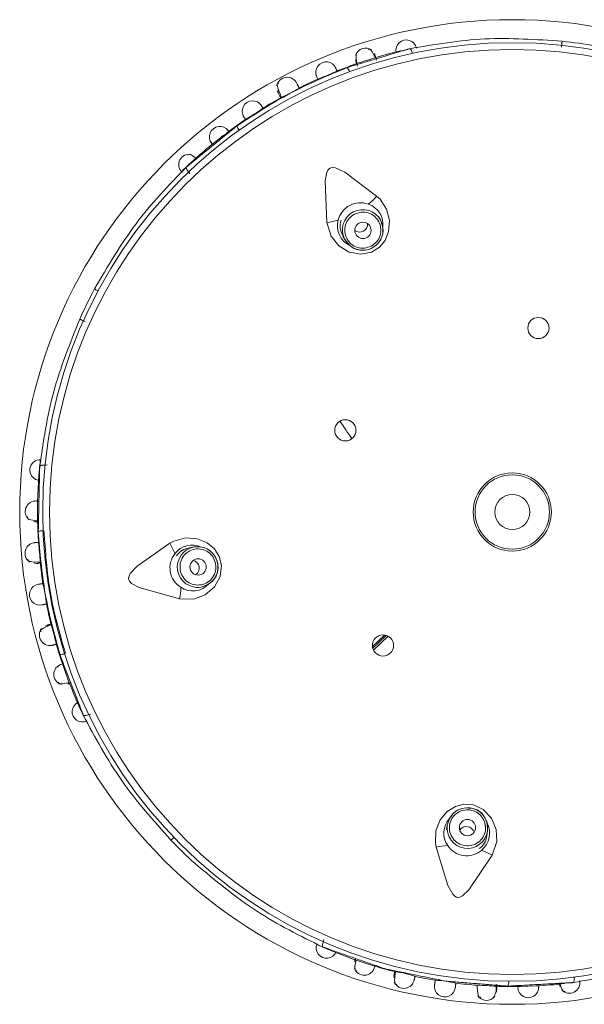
# Model space of a CAD drawing. Header units: millimetres. Extents: x 326.68 to 326.96, y 267.5 to 269.2.
# Tile 2 of 7: x 326.7857 to 326.8204, y 268.2296 to 268.29. Entities that reach past the tile are written whole.
import ezdxf

# ---------------------------------------------------------------- set-up
doc = ezdxf.new("R2010")
doc.units = ezdxf.units.MM
doc.layers.add('SANINDUSA', color=3, linetype='Continuous')

msp = doc.modelspace()

# ---------------------------------------------------------------- linework, layer by layer
at = {"layer": 'SANINDUSA', "linetype": 'Continuous', "lineweight": 15}
for p, q in [((326.801553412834, 268.2856310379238), (326.8016277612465, 268.2854975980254)), ((326.8017394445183, 268.2853689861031), (326.8018078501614, 268.2852266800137)), ((326.7961737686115, 268.2805365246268), (326.7961191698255, 268.2806395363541)), ((326.8078866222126, 268.2776745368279), (326.807755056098, 268.2779227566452)), ((326.8080239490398, 268.2772278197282), (326.8078866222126, 268.2776745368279)), ((326.805546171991, 268.2767519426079), (326.8056777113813, 268.2765037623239)), ((326.7873147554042, 268.262647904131), (326.7874295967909, 268.2626679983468)), ((326.7964454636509, 268.2576378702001), (326.796168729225, 268.257589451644)), ((326.7969127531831, 268.2576304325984), (326.7964454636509, 268.2576378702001)), ((326.7965996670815, 268.2551268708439), (326.7968763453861, 268.2551752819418)), ((326.7874232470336, 268.2528124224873), (326.7873151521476, 268.2527855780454)), ((326.808115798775, 268.2522320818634), (326.8073850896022, 268.2515283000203)), ((326.8082189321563, 268.2522039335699), (326.8074058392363, 268.2514208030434)), ((326.8083383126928, 268.2521548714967), (326.807452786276, 268.2513019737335)), ((326.7887492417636, 268.2494124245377), (326.7884262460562, 268.2503036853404)), ((326.7901040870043, 268.2473826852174), (326.789989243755, 268.2473625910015)), ((326.8121174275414, 268.2410071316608), (326.8119659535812, 268.2405650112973)), ((326.8119659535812, 268.2405650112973), (326.8119264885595, 268.240286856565)), ((326.8144017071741, 268.2399357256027), (326.81444116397, 268.2402138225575)), ((326.8043795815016, 268.2334293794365), (326.804395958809, 268.2335448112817)), ((326.8063364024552, 268.2323163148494), (326.8063305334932, 268.2323380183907)), ((326.8087144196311, 268.2313181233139), (326.8086873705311, 268.2312100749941)), ((326.817410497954, 268.230703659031), (326.8164605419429, 268.2306718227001)), ((326.8188615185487, 268.2308045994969), (326.8188751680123, 268.2306761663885))]:
    msp.add_line(p, q, dxfattribs=at)
at = {"layer": 'SANINDUSA', "linetype": 'Continuous', "lineweight": 15, "flags": 128}
for points in [[(326.8075494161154, 268.2876553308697), (326.8075237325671, 268.2877217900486), (326.8073702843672, 268.2880272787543), (326.8072337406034, 268.2881843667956), (326.8071221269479, 268.2881662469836)], [(326.8076235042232, 268.2875078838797), (326.8075642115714, 268.2877034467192), (326.8075024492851, 268.287905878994)], [(326.8098267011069, 268.287919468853), (326.8098124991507, 268.2879707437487), (326.8097924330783, 268.2880309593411), (326.8097704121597, 268.2880850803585), (326.8097472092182, 268.2881311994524), (326.8097236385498, 268.2881676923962), (326.8097005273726, 268.2881932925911), (326.8096786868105, 268.2882071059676), (326.8096588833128, 268.288208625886)], [(326.8063363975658, 268.2875220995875), (326.8064057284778, 268.2873221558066), (326.8064725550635, 268.2871294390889)], [(326.8016277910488, 268.2860913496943), (326.8015347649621, 268.2860328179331), (326.8015740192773, 268.2857889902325), (326.8017307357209, 268.2853871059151), (326.8017394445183, 268.2853689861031)], [(326.8015839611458, 268.2855233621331), (326.8015591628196, 268.2856207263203), (326.8016004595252, 268.2856175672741)], [(326.7965736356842, 268.2814701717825), (326.7965517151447, 268.2814906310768), (326.7963189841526, 268.2816651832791), (326.7961422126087, 268.2817384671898), (326.7960394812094, 268.2816896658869)], [(326.8076364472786, 268.279169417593), (326.8056785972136, 268.2806351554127), (326.8051210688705, 268.2808955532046), (326.8049564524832, 268.2809207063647), (326.8048323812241, 268.280905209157), (326.8047369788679, 268.280858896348), (326.8046610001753, 268.2807856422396), (326.8045748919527, 268.2806284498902), (326.8044744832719, 268.2801023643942), (326.8045810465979, 268.2775499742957)], [(326.8045810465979, 268.2775499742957), (326.8048400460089, 268.2767024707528), (326.805308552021, 268.2761167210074), (326.8059481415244, 268.2757281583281), (326.806664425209, 268.2755927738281), (326.8073246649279, 268.2757199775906), (326.8078128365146, 268.2760295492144), (326.8081523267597, 268.2764503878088), (326.8083733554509, 268.2770012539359), (326.8084243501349, 268.2776640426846), (326.8082506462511, 268.2783564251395), (326.8078439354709, 268.2789747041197), (326.8076364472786, 268.279169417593)], [(326.808013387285, 268.2772266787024), (326.8080016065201, 268.2773595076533), (326.8078868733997, 268.2776740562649)], [(326.8056774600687, 268.2765042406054), (326.8058953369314, 268.276210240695), (326.8061024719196, 268.2760527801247)], [(326.8056777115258, 268.2765037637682), (326.805985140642, 268.2761269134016), (326.8060965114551, 268.2760450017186)], [(326.7903363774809, 268.2734671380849), (326.7903366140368, 268.2734670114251), (326.7903505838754, 268.2734595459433), (326.790377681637, 268.2734450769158), (326.7904167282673, 268.2734242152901), (326.7904660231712, 268.2733978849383), (326.7905234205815, 268.2733672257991), (326.790555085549, 268.2733503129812)], [(326.7862258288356, 268.2594984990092), (326.786241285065, 268.2593846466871), (326.7864337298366, 268.2593008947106), (326.7867755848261, 268.2592469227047), (326.7868496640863, 268.2592425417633)], [(326.7866019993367, 268.2592062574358), (326.7868134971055, 268.2592104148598), (326.786822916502, 268.2592106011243)], [(326.7955424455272, 268.2544555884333), (326.7964285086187, 268.2544400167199), (326.7971303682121, 268.2547045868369), (326.7976975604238, 268.2551928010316), (326.7980476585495, 268.2558321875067), (326.7981307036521, 268.2564994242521), (326.7979871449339, 268.2570593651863), (326.7976917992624, 268.2575122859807), (326.7972362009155, 268.2578927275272), (326.7966216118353, 268.2581460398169), (326.795909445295, 268.2581947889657), (326.7951957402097, 268.2579990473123), (326.7949464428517, 268.2578618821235)], [(326.7949464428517, 268.2578618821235), (326.7929474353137, 268.2564527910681), (326.792527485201, 268.2560030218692), (326.7924526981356, 268.2558542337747), (326.7924291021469, 268.2557314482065), (326.792443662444, 268.2556264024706), (326.792489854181, 268.2555315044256), (326.7926127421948, 268.2554010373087), (326.7930820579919, 268.2551429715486), (326.7955424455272, 268.2544555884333)], [(326.7969105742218, 268.2576200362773), (326.7967806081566, 268.2576498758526), (326.7964459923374, 268.2576379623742)], [(326.7862503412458, 268.2568929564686), (326.7862682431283, 268.2567815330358), (326.7864875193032, 268.2567180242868), (326.7868793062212, 268.2566996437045), (326.7870039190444, 268.2567045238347)], [(326.7867608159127, 268.2566240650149), (326.7866569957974, 268.2566386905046), (326.7866763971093, 268.2566918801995)], [(326.7968758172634, 268.2551751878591), (326.7972227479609, 268.2552915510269), (326.7974365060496, 268.2554398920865)], [(326.7968763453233, 268.2551752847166), (326.7973297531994, 268.2553512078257), (326.7974420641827, 268.2554318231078)], [(326.7876763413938, 268.2528491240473), (326.7875596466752, 268.252812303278), (326.7872011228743, 268.2526645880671), (326.7870171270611, 268.2525325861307), (326.787036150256, 268.2524233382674)], [(326.7881158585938, 268.2493476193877), (326.7881693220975, 268.2492459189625), (326.7883788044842, 268.2492330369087), (326.7887185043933, 268.2492992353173), (326.7887896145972, 268.2493204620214)], [(326.7899770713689, 268.2473571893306), (326.789927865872, 268.2473369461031), (326.7898680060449, 268.2473158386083), (326.7898117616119, 268.2473000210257), (326.7897611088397, 268.2472900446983), (326.7897178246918, 268.2472862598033), (326.7896834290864, 268.2472888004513), (326.7896591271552, 268.2472975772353), (326.7896457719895, 268.2473122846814)], [(326.8147134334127, 268.2387228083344), (326.8150020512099, 268.2395606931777), (326.8149673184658, 268.2403099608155), (326.8146782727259, 268.2410002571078), (326.8141783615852, 268.2415308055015), (326.8135694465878, 268.2418159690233), (326.8129925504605, 268.2418524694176), (326.8124705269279, 268.2417115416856), (326.8119679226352, 268.2413958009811), (326.8115370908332, 268.2408895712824), (326.8112706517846, 268.2402273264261), (326.8112362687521, 268.2394880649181), (326.8112896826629, 268.2392085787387)], [(326.8121266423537, 268.2410018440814), (326.8120580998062, 268.2408874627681), (326.8119660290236, 268.2405655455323)], [(326.8144410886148, 268.2402132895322), (326.8144376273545, 268.2405792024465), (326.8143626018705, 268.2408283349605)], [(326.814441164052, 268.240213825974), (326.8144139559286, 268.2406994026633), (326.8143719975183, 268.2408311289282)], [(326.7950236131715, 268.2396464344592), (326.7950238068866, 268.2396466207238), (326.7950352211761, 268.2396576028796), (326.7950573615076, 268.2396789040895), (326.7950892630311, 268.239709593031), (326.7951295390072, 268.2397483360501), (326.7951764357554, 268.2397934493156), (326.7952023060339, 268.2398183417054)], [(326.8112896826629, 268.2392085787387), (326.812012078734, 268.236871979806), (326.8123100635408, 268.236333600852), (326.8124284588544, 268.2362164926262), (326.8125379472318, 268.2361561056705), (326.8126423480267, 268.2361374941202), (326.8127468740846, 268.2361520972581), (326.8129089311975, 268.2362286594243), (326.8132993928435, 268.236595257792), (326.8147134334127, 268.2387228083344)], [(326.804374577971, 268.2334170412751), (326.8043559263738, 268.2333672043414), (326.8043367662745, 268.2333066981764), (326.8043227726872, 268.2332499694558), (326.8043144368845, 268.2331990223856), (326.8043120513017, 268.2331556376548), (326.8043157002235, 268.2331213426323), (326.8043252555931, 268.2330973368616), (326.8043403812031, 268.2330844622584)], [(326.8063721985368, 268.2322921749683), (326.8063539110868, 268.2322233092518), (326.8062984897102, 268.2318859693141), (326.8063166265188, 268.2316786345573), (326.8064175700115, 268.2316276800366)], [(326.8088008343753, 268.2315588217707), (326.8087785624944, 268.2314384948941), (326.8087406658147, 268.231052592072), (326.8087708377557, 268.2308281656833), (326.8088762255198, 268.2307936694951)], [(326.8138105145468, 268.2307452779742), (326.8138094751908, 268.2306229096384), (326.8138391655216, 268.2302362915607), (326.8139078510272, 268.2300205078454), (326.8140176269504, 268.230004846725)], [(326.8149901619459, 268.2303229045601), (326.81499823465, 268.2305694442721), (326.8150059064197, 268.2308037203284)], [(326.8188873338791, 268.2308446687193), (326.8188930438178, 268.230815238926), (326.8189787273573, 268.2305372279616), (326.8190786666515, 268.2303740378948), (326.819190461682, 268.2303531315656)]]:
    msp.add_lwpolyline(points, dxfattribs=at)
at = {"layer": 'SANINDUSA', "linetype": 'Continuous', "lineweight": 15}
for centre, radius in [((326.8159550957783, 268.2597825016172), 0.03020728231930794), ((326.8159550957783, 268.2597825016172), 0.0287966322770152), ((326.8159550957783, 268.2597825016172), 0.02837947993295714), ((326.806796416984, 268.2770631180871), 0.0004994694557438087), ((326.817556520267, 268.2710694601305), 0.0006500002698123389), ((326.8057154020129, 268.2647934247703), 0.0006499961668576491), ((326.8159550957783, 268.2597825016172), 0.002400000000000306), ((326.8159550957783, 268.2597825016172), 0.002280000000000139), ((326.8159550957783, 268.2597825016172), 0.001080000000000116), ((326.7966900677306, 268.2564120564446), 0.0004994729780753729), ((326.8080251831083, 268.2515924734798), 0.000650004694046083), ((326.8132073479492, 268.2404188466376), 0.0004994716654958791)]:
    msp.add_circle(centre, radius, dxfattribs=at)
for centre, radius, start, end in [((326.8094536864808, 268.2881131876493), 0.0006341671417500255, 12.57511475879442, 193.3605134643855), ((326.8159550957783, 268.2597825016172), 0.02904641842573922, 79.89040341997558, 83.96111201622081), ((326.806953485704, 268.2876109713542), 0.0006380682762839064, 52.95181181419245, 161.7736249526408), ((326.8073394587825, 268.2876824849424), 0.0009711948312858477, 165.6198184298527, 203.3969872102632), ((326.8159550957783, 268.2597825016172), 0.02911556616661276, 103.4884769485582, 106.9913611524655), ((326.8045438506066, 268.2867643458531), 0.0006391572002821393, 22.5860662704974, 203.3506653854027), ((326.8159550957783, 268.2597825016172), 0.02911556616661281, 108.8662216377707, 111.7882568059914), ((326.5462367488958, 269.093900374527), 0.8475305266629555, 287.8865144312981, 287.9507938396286), ((326.7951865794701, 268.3088527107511), 0.02418459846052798, 291.5926162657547, 294.4248852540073), ((326.8053378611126, 268.2866013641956), 0.0006629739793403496, 16.84314310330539, 43.1329523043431), ((326.8021518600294, 268.2858027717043), 0.0006539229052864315, 23.71291259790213, 169.2875855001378), ((326.8159550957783, 268.2597825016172), 0.02911556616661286, 114.0602297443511, 116.6971710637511), ((326.7978693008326, 268.2939050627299), 0.009533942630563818, 294.1052430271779, 301.7444181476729), ((326.8000318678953, 268.2843728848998), 0.0006391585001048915, 32.58670855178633, 213.3502516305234), ((326.8159550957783, 268.2597825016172), 0.02911556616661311, 119.1082127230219, 121.7853190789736), ((326.7869430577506, 268.3045585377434), 0.0242537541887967, 301.5973413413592, 304.4220060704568), ((326.8159550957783, 268.2597825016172), 0.02911556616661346, 124.0641986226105, 126.9374667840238), ((326.7980197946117, 268.2828009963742), 0.0006366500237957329, 37.58224125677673, 218.3532565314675), ((326.8063125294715, 268.2718285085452), 0.01368543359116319, 124.4535894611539, 129.0718730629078), ((326.7997212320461, 268.2836244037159), 0.0006632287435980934, 192.7211498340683, 219.0015469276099), ((326.8159550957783, 268.2597825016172), 0.0291155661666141, 128.8579676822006, 131.9636615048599), ((326.7961438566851, 268.2810932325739), 0.0006416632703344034, 79.76419553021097, 226.0217172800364), ((326.8159550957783, 268.2597825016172), 0.02911556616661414, 131.9636615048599, 132.8271736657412), ((326.8159550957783, 268.2597825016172), 0.02911556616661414, 132.8271736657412, 134.0737989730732), ((326.8066399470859, 268.2773574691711), 0.001400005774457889, 69.75546267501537, 166.0932754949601), ((326.8054565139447, 268.2808967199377), 0.002781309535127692, 306.8464186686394, 321.6079353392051), ((326.8067835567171, 268.2770865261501), 0.001250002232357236, 28.06057108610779, 207.7884992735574), ((326.8067143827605, 268.2774259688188), 0.001310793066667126, 352.8183224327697, 71.77245796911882), ((326.8043751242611, 268.2803243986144), 0.00278205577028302, 274.2448037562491, 289.0022841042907), ((326.8065723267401, 268.2773424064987), 0.001338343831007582, 164.7714484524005, 244.3594470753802), ((326.8064521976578, 268.277326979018), 0.001060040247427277, 160.2686478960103, 212.523465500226), ((326.8065930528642, 268.2774419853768), 0.0004859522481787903, 233.4051305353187, 298.1435114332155), ((326.8066171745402, 268.2774290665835), 0.0004634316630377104, 296.2668875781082, 5.552085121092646), ((326.8067818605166, 268.2770925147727), 0.001249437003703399, 297.8646876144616, 6.217202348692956), ((326.8068648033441, 268.2770587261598), 0.001160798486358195, 300.6934914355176, 8.3191590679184), ((326.8067795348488, 268.277092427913), 0.001250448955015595, 236.8917531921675, 297.9607547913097), ((326.8067748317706, 268.2769410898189), 0.001114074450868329, 232.8779930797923, 307.778624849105), ((326.8159550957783, 268.2597825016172), 0.02904641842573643, 151.8904034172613, 155.9552051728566), ((326.8175674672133, 268.2726821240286), 0.01419999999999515, 211.1097192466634, 216.1783898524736), ((326.7869985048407, 268.2623572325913), 0.0006312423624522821, 84.2341242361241, 257.7177881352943), ((326.8159550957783, 268.2597825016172), 0.02911556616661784, 173.7745550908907, 174.9212492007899), ((326.8159550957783, 268.2597825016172), 0.02911556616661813, 175.7267770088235, 178.987150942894), ((326.8159550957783, 268.2597825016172), 0.02911556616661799, 174.9212492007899, 175.7267770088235), ((326.7867333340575, 268.2598121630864), 0.0006469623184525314, 85.96637706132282, 231.708683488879), ((326.3651841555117, 268.2604390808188), 0.4216603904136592, 359.8512205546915, 359.9804276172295), ((326.8159550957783, 268.2597825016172), 0.02911556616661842, 180.8582017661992, 183.7834850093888), ((326.787167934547, 268.2579723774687), 0.0006629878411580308, 88.84256552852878, 115.1321927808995), ((326.7867239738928, 268.2572537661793), 0.0006510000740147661, 90.66076966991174, 236.3857131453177), ((326.7627572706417, 268.2551837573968), 0.02429650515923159, 3.599728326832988, 6.419469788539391), ((326.7926296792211, 268.2563222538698), 0.002781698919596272, 18.84709063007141, 33.60641939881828), ((326.7963278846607, 268.2564199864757), 0.00133304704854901, 65.4406145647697, 143.0737082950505), ((326.7966638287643, 268.2564070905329), 0.001250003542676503, 100.0607255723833, 279.7885612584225), ((326.7967153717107, 268.2564757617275), 0.001160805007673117, 12.69350007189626, 80.31906806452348), ((326.7966577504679, 268.2564074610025), 0.001249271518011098, 9.859762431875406, 78.22192863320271), ((326.7963617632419, 268.2563542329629), 0.001400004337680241, 141.7553782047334, 238.0938779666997), ((326.796257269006, 268.2565218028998), 0.001058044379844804, 94.74120629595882, 146.9470083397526), ((326.8159550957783, 268.2597825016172), 0.02911556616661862, 186.0637014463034, 188.7059260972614), ((326.7962866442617, 268.2563547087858), 0.000463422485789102, 8.266019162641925, 77.55222075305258), ((326.7962668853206, 268.2563357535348), 0.0004859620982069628, 305.4060670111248, 10.14306771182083), ((326.7967994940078, 268.2563538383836), 0.001114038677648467, 304.8761371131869, 19.77957436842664), ((326.7966570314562, 268.2564050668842), 0.001250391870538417, 308.8901575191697, 9.962204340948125), ((326.786984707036, 268.2547135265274), 0.0006416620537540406, 99.5889543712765, 280.3471414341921), ((326.7779190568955, 268.2531272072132), 0.009528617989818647, 6.103432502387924, 13.74689016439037), ((326.7963636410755, 268.2562569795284), 0.001319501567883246, 235.7920778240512, 318.27660170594), ((326.7928404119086, 268.2551171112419), 0.002781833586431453, 346.2432101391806, 1.001793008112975), ((326.8159550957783, 268.2597825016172), 0.02911556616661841, 191.10840554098, 193.7784506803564), ((326.7672240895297, 268.246779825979), 0.02133712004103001, 13.41195300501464, 16.59577042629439), ((326.7876025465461, 268.2522356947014), 0.0006508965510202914, 142.6663362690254, 289.2270353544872), ((326.8159550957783, 268.2597825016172), 0.0291155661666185, 196.0595013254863, 199.0042192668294), ((326.7882635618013, 268.2517106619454), 0.000663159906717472, 264.7204060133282, 291.0031459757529), ((326.788485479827, 268.2498159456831), 0.0006469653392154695, 105.9666893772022, 251.7085599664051), ((326.8159550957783, 268.2597825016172), 0.02911556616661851, 200.8695339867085, 204.1175579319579), ((326.7895952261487, 268.2475328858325), 0.0006341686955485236, 114.5753213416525, 295.3596649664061), ((326.8159550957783, 268.2597825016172), 0.0291155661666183, 204.1175579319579, 204.9195657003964), ((326.8159550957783, 268.2597825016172), 0.02911556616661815, 204.9195657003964, 206.0739634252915), ((326.813201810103, 268.2403865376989), 0.001249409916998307, 81.86377169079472, 150.2173268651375), ((326.8131545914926, 268.2404626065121), 0.001160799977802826, 84.69362374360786, 152.3195695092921), ((326.8132965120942, 268.2405048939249), 0.001114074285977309, 16.87727555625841, 91.77809485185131), ((326.813203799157, 268.2403852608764), 0.001250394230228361, 20.89043154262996, 81.96227740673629), ((326.813087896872, 268.2400768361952), 0.001333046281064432, 137.4405058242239, 215.0735833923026), ((326.8131609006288, 268.2400887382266), 0.001399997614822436, 310.0939241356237, 26.68325363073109), ((326.8132039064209, 268.2403918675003), 0.001250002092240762, 172.0381885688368, 351.8113429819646), ((326.8131372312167, 268.2400174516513), 0.0004634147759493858, 80.26539618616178, 149.5525843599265), ((326.8131491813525, 268.2399928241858), 0.0004859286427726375, 17.40354088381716, 82.1454760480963), ((326.8159550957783, 268.2597825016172), 0.02904641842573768, 223.8904034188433, 227.9596137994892), ((326.8133307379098, 268.2400030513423), 0.001060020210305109, 304.2682511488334, 356.5239180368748), ((326.8120379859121, 268.2365298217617), 0.002781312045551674, 90.84616143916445, 105.6075568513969), ((326.8131608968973, 268.2400887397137), 0.001400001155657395, 213.7554261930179, 310.0940017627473), ((326.8132493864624, 268.2363576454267), 0.002781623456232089, 58.24229784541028, 73.00206443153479), ((326.8045624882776, 268.2330410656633), 0.0006341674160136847, 156.5752430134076, 337.3595043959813), ((326.8159550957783, 268.2597825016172), 0.02911556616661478, 245.7761972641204, 246.826372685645), ((326.8159550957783, 268.2597825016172), 0.02911556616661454, 246.826372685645, 247.8871055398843), ((326.8159550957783, 268.2597825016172), 0.02911556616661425, 247.8871055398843, 250.7592450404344), ((326.8180465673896, 268.2653842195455), 0.03508627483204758, 250.5898859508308, 252.2949385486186), ((326.8068804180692, 268.2320060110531), 0.0006468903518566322, 199.3434241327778, 345.9244508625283), ((326.8159550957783, 268.2597825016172), 0.0291155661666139, 252.8629855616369, 255.7776854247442), ((326.8093078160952, 268.2312056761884), 0.0006508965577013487, 204.666767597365, 351.2268933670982), ((326.8082708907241, 268.2264802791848), 0.005111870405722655, 70.34342054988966, 84.31870255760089), ((326.8159550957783, 268.2597825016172), 0.02911556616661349, 258.0578734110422, 260.7348623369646), ((326.8107185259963, 268.2228743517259), 0.00819595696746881, 77.48064770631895, 86.36927202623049), ((326.8194565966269, 268.2308970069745), 0.0006416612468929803, 223.7638316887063, 10.02181771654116), ((326.8118236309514, 268.2306636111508), 0.0006416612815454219, 171.5891549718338, 352.3472169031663), ((326.8159550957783, 268.2597825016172), 0.0291155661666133, 263.1157865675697, 265.7812005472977), ((326.8133133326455, 268.2102343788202), 0.0205197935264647, 85.3711858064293, 88.6020028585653), ((326.8137448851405, 268.230613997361), 0.001230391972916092, 328.1194963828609, 3.296885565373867), ((326.8159550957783, 268.2597825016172), 0.02911556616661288, 268.055022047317, 270.9935018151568), ((326.8150748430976, 268.2309519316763), 0.0006630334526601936, 336.7177606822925, 3.005795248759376), ((326.8169351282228, 268.2306180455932), 0.0006366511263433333, 181.582733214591, 2.353407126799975), ((326.8159550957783, 268.2597825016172), 0.02911556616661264, 272.8676753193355, 276.3602427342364), ((326.8143794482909, 268.2304544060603), 0.0006407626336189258, 211.9527766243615, 320.7679818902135)]:
    msp.add_arc(centre, radius, start, end, dxfattribs=at)
for points, knots in [([(326.8190118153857, 268.2886657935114), (326.8174199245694, 268.2887736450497), (326.8142369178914, 268.2889892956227), (326.8111846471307, 268.2884688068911), (326.8096588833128, 268.288208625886)], [0, 0, 0, 0, 0.5001217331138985, 1, 1, 1, 1]), ([(326.8189741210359, 268.2883096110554), (326.8189765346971, 268.2883345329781), (326.8189813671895, 268.2883844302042), (326.8189884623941, 268.2884560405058), (326.8189950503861, 268.2885213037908), (326.8190008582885, 268.288577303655), (326.8190056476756, 268.2886217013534), (326.8190091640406, 268.2886522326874), (326.8190113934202, 268.2886689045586), (326.8190116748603, 268.2886668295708), (326.8190118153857, 268.2886657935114)], [0, 0, 0, 0, 0.1248143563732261, 0.2498960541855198, 0.3750009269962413, 0.5000142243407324, 0.6250053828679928, 0.7501197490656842, 0.875232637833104, 1, 1, 1, 1]), ([(326.8058216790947, 268.2870546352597), (326.8046425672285, 268.2865615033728), (326.8022843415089, 268.2855752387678), (326.8001443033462, 268.2841773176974), (326.7990742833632, 268.2834783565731)], [0, 0, 0, 0, 0.4999995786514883, 1, 1, 1, 1]), ([(326.8039584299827, 268.2865079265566), (326.8039335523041, 268.2865633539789), (326.8039044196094, 268.2866282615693), (326.8039769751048, 268.2864666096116), (326.804009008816, 268.2863952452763), (326.8040356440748, 268.2863359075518)], [0, 0, 0, 0, 0.496299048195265, 0.5811848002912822, 1, 1, 1, 1]), ([(326.8051301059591, 268.2870195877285), (326.8051246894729, 268.287033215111), (326.805087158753, 268.2871276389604), (326.80511319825, 268.2870621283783), (326.8051354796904, 268.2870060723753)], [0, 0, 0, 0, 0.1443214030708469, 1, 1, 1, 1]), ([(326.8016125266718, 268.2854722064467), (326.8015990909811, 268.2854962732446), (326.8015660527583, 268.2855554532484), (326.8016897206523, 268.2853339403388), (326.8017630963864, 268.2852025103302)], [0, 0, 0, 0, 0.4066711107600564, 1, 1, 1, 1]), ([(326.8005648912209, 268.2847260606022), (326.8005571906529, 268.2847385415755), (326.8005038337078, 268.2848250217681), (326.8005408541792, 268.2847650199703), (326.8005725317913, 268.2847136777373)], [0, 0, 0, 0, 0.1443217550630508, 1, 1, 1, 1]), ([(326.7994998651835, 268.2840187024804), (326.799465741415, 268.2840689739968), (326.799425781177, 268.2841278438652), (326.7995253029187, 268.2839812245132), (326.799569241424, 268.2839165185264), (326.7996057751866, 268.283862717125)], [0, 0, 0, 0, 0.4962995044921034, 0.581185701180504, 1, 1, 1, 1]), ([(326.7985845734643, 268.283108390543), (326.7985434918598, 268.2831635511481), (326.7984621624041, 268.283272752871), (326.7985051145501, 268.2832150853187), (326.79852637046, 268.2831865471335)], [0, 0, 0, 0, 0.5051257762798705, 1, 1, 1, 1]), ([(326.7975222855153, 268.282403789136), (326.7974975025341, 268.2824342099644), (326.7974558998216, 268.2824852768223), (326.7975239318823, 268.2824017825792), (326.7975514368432, 268.2823680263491)], [0, 0, 0, 0, 0.5957058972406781, 1, 1, 1, 1]), ([(326.7959651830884, 268.2809506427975), (326.7948933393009, 268.2798340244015), (326.7927491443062, 268.277600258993), (326.791140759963, 268.2748450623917), (326.7903363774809, 268.2734671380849)], [0, 0, 0, 0, 0.4998816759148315, 1, 1, 1, 1]), ([(326.7956998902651, 268.2806298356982), (326.7956829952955, 268.2806472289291), (326.7956490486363, 268.2806821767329), (326.7956991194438, 268.2806306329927), (326.7957242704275, 268.2806047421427)], [0, 0, 0, 0, 0.4976916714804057, 1, 1, 1, 1]), ([(326.7961191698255, 268.2806395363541), (326.7960941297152, 268.2806687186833), (326.7960530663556, 268.2807165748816), (326.7960075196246, 268.2807822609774), (326.7959771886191, 268.2808350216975), (326.7959586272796, 268.2808806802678), (326.79594921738, 268.2809238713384), (326.7959591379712, 268.2809405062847), (326.7959651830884, 268.2809506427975)], [0, 0, 0, 0, 0.2149928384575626, 0.3525674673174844, 0.5003391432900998, 0.6481971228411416, 0.785628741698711, 1, 1, 1, 1]), ([(326.8073065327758, 268.2760998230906), (326.8074267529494, 268.2761822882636), (326.8076672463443, 268.2763472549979), (326.8078736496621, 268.2767452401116), (326.8079208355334, 268.2771832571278), (326.8077942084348, 268.2776079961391), (326.8075141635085, 268.2779518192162), (326.8071249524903, 268.2781593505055), (326.8066792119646, 268.2782122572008), (326.8064074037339, 268.2781057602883), (326.8062715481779, 268.2780525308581)], [0, 0, 0, 0, 0.1248194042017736, 0.2496938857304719, 0.3746583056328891, 0.4997332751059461, 0.6249176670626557, 0.7500609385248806, 0.8750751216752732, 0.9999999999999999, 0.9999999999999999, 0.9999999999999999, 0.9999999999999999]), ([(326.8062715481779, 268.2780525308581), (326.8061511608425, 268.2779699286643), (326.8059103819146, 268.2778047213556), (326.8057041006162, 268.2774061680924), (326.8056573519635, 268.276967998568), (326.8057843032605, 268.276543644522), (326.8060642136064, 268.2762003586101), (326.8064530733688, 268.2759930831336), (326.8068987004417, 268.2759400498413), (326.8071705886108, 268.2760465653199), (326.8073065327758, 268.2760998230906)], [0, 0, 0, 0, 0.1249977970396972, 0.2500000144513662, 0.3749985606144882, 0.5000001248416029, 0.6250003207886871, 0.7499993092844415, 0.8749995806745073, 1, 1, 1, 1]), ([(326.789430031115, 268.2716150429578), (326.7888355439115, 268.2701344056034), (326.7876468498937, 268.2671738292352), (326.7871986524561, 268.2641101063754), (326.7869746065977, 268.2625786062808)], [0, 0, 0, 0, 0.5001179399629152, 1, 1, 1, 1]), ([(326.7897571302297, 268.2714691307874), (326.7897341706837, 268.2714791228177), (326.789688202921, 268.2714991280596), (326.7896222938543, 268.2715280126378), (326.7895622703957, 268.2715544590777), (326.7895108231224, 268.2715773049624), (326.7894700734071, 268.2715955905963), (326.7894421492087, 268.2716084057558), (326.7894269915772, 268.2716157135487), (326.7894290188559, 268.2716152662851), (326.789430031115, 268.2716150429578)], [0, 0, 0, 0, 0.1248210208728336, 0.2499066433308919, 0.3750044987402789, 0.5000077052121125, 0.6249966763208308, 0.7501067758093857, 0.875223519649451, 1, 1, 1, 1]), ([(326.7873147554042, 268.262647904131), (326.7872750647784, 268.2626497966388), (326.7872112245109, 268.2626528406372), (326.7871318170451, 268.2626482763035), (326.7870734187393, 268.2626400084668), (326.7870270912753, 268.2626271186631), (326.7869864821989, 268.2626081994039), (326.7869791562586, 268.2625899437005), (326.7869746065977, 268.2625786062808)], [0, 0, 0, 0, 0.2221442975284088, 0.3573073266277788, 0.5003391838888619, 0.6433945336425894, 0.7785357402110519, 1, 1, 1, 1]), ([(326.7868796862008, 268.2604551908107), (326.7868110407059, 268.2604567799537), (326.7866742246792, 268.2604599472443), (326.786746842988, 268.2604582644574), (326.7867830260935, 268.2604574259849)], [0, 0, 0, 0, 0.5017357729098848, 1, 1, 1, 1]), ([(326.7868863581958, 268.2585726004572), (326.786990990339, 268.257298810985), (326.7872002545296, 268.2547512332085), (326.7878684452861, 268.2522839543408), (326.7882025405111, 268.2510503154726)], [0, 0, 0, 0, 0.5000002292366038, 1, 1, 1, 1]), ([(326.7885536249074, 268.2511092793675), (326.7882003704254, 268.252340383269), (326.7874938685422, 268.254802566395), (326.7873223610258, 268.2573583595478), (326.787236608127, 268.2586362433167)], [0, 0, 0, 0, 0.5000050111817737, 1, 1, 1, 1]), ([(326.7869089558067, 268.2579170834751), (326.7868437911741, 268.2579128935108), (326.7867656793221, 268.2579078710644), (326.7865884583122, 268.2578965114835), (326.7866599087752, 268.2579010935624), (326.7867211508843, 268.2579050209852)], [0, 0, 0, 0, 0.4182984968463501, 0.5014080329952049, 1, 1, 1, 1]), ([(326.7977638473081, 268.2565995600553), (326.7977225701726, 268.2567393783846), (326.7976399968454, 268.2570190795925), (326.7973252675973, 268.2573383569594), (326.7969232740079, 268.2575186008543), (326.7964801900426, 268.2575294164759), (326.7960666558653, 268.2573693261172), (326.795749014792, 268.257063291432), (326.7955609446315, 268.2566557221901), (326.795578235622, 268.2563643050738), (326.795586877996, 268.2562186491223)], [0, 0, 0, 0, 0.1248177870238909, 0.2496931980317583, 0.3746567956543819, 0.4997332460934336, 0.6249182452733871, 0.7500592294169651, 0.8750747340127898, 1, 1, 1, 1]), ([(326.795586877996, 268.2562186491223), (326.7956282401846, 268.2560786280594), (326.7957109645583, 268.2557985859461), (326.79602625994, 268.2554792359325), (326.796428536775, 268.2552993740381), (326.7968713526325, 268.2552889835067), (326.7972843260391, 268.2554491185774), (326.7976016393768, 268.2557548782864), (326.7977897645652, 268.2561623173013), (326.7977724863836, 268.2564538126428), (326.7977638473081, 268.2565995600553)], [0, 0, 0, 0, 0.1249996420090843, 0.2499992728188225, 0.3749995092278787, 0.4999996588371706, 0.6249997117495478, 0.7499986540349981, 0.8749995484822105, 1, 1, 1, 1]), ([(326.78782065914, 268.2516221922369), (326.7877619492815, 268.2516051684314), (326.7876932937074, 268.2515852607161), (326.787792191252, 268.2516139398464), (326.787806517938, 268.2516180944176)], [0, 0, 0, 0, 0.8551360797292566, 1, 1, 1, 1]), ([(326.7884030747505, 268.2504702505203), (326.7883380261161, 268.2504482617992), (326.7882083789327, 268.2504044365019), (326.7882771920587, 268.2504277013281), (326.7883114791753, 268.2504392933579)], [0, 0, 0, 0, 0.5017358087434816, 1, 1, 1, 1]), ([(326.7896457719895, 268.2473122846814), (326.7903765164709, 268.2459478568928), (326.7918383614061, 268.2432183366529), (326.7939616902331, 268.2408372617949), (326.7950236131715, 268.2396464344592)], [0, 0, 0, 0, 0.4998782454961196, 1, 1, 1, 1]), ([(326.8133608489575, 268.2414980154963), (326.813215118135, 268.2415019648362), (326.8129235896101, 268.2415098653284), (326.8125226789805, 268.2413092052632), (326.8122270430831, 268.2409825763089), (326.812079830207, 268.2405645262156), (326.8121042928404, 268.2401217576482), (326.8122971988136, 268.2397250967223), (326.8126266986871, 268.2394202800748), (326.8129091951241, 268.2393466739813), (326.8130503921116, 268.2393098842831)], [0, 0, 0, 0, 0.1248182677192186, 0.2496938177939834, 0.3746568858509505, 0.4997344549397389, 0.624917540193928, 0.7500608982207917, 0.8750757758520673, 1, 1, 1, 1]), ([(326.8130503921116, 268.2393098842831), (326.8131963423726, 268.2393059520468), (326.8134882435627, 268.2392980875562), (326.8138893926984, 268.2394992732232), (326.8141847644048, 268.2398262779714), (326.8143314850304, 268.2402442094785), (326.8143068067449, 268.2406864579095), (326.8141140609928, 268.2410827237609), (326.8137846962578, 268.2413875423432), (326.8135021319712, 268.2414611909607), (326.8133608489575, 268.2414980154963)], [0, 0, 0, 0, 0.1249999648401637, 0.2500005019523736, 0.3749996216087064, 0.5000001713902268, 0.6250003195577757, 0.7500005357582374, 0.8749994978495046, 1, 1, 1, 1]), ([(326.7965049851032, 268.2382121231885), (326.7977294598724, 268.237189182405), (326.8001778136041, 268.2351437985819), (326.8029530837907, 268.2337707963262), (326.8043403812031, 268.2330844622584)], [0, 0, 0, 0, 0.5001216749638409, 1, 1, 1, 1]), ([(326.8196849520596, 268.2309073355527), (326.8212084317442, 268.2311806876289), (326.8242560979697, 268.2317275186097), (326.8271767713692, 268.2330111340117), (326.8286374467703, 268.2336530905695)], [0, 0, 0, 0, 0.4998840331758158, 1, 1, 1, 1]), ([(326.8075088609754, 268.2318519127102), (326.8074973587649, 268.2318138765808), (326.8074781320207, 268.2317502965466), (326.8075094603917, 268.2318538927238), (326.8075220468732, 268.2318955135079)], [0, 0, 0, 0, 0.5982401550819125, 1, 1, 1, 1]), ([(326.809951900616, 268.2311102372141), (326.8099393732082, 268.2310504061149), (326.8099247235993, 268.2309804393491), (326.8099458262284, 268.2310812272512), (326.80994888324, 268.2310958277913)], [0, 0, 0, 0, 0.8551359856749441, 1, 1, 1, 1]), ([(326.8197432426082, 268.2312495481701), (326.8197463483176, 268.2312112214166), (326.8197514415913, 268.2311483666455), (326.8197496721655, 268.2310684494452), (326.8197431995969, 268.2310079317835), (326.8197313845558, 268.2309600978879), (326.8197136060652, 268.2309196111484), (326.8196958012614, 268.2309119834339), (326.8196849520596, 268.2309073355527)], [0, 0, 0, 0, 0.2149891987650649, 0.3525760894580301, 0.5003491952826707, 0.6481911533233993, 0.7856283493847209, 1, 1, 1, 1]), ([(326.8200881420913, 268.2310109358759), (326.8200915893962, 268.2309869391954), (326.8200985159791, 268.2309387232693), (326.8200882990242, 268.2310098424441), (326.8200831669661, 268.2310455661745)], [0, 0, 0, 0, 0.4976919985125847, 1, 1, 1, 1]), ([(326.8162975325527, 268.2307013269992), (326.8162983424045, 268.2306325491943), (326.8162999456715, 268.2304963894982), (326.8162990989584, 268.230568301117), (326.8162986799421, 268.2306038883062)], [0, 0, 0, 0, 0.5051260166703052, 1, 1, 1, 1]), ([(326.8175710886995, 268.230646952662), (326.8175732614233, 268.230607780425), (326.8175769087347, 268.2305420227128), (326.8175709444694, 268.2306495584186), (326.8175685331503, 268.230693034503)], [0, 0, 0, 0, 0.595705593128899, 1, 1, 1, 1]), ([(326.8188257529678, 268.2308928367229), (326.8188300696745, 268.2308494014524), (326.818834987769, 268.2307999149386), (326.818833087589, 268.2308190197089), (326.8188328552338, 268.2308213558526)], [0, 0, 0, 0, 0.8777193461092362, 1, 1, 1, 1])]:
    msp.add_open_spline(points, degree=3, knots=knots, dxfattribs=at)
for points in [[(326.8092329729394, 268.2880805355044), (326.8058216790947, 268.2870546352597)], [(326.8096588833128, 268.288208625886), (326.8092329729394, 268.2880805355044)], [(326.805205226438, 268.2868305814), (326.8051301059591, 268.2870195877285)], [(326.8028854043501, 268.2857973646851), (326.8027541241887, 268.286058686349)], [(326.8006716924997, 268.2845529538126), (326.8005648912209, 268.2847260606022)], [(326.7990742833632, 268.2834783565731), (326.7963052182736, 268.28122708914)], [(326.7963052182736, 268.28122708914), (326.7959651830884, 268.2809506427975)], [(326.7869746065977, 268.2625786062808), (326.7869649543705, 268.2621404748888)], [(326.7869649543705, 268.2621404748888), (326.7868863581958, 268.2585726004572)], [(326.7867248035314, 268.259183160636), (326.7868780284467, 268.2591862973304)], [(326.7867755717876, 268.2566256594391), (326.7870179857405, 268.2566518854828)], [(326.7871747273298, 268.2553915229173), (326.7868856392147, 268.2553474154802)], [(326.7871075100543, 268.2540837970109), (326.7873936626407, 268.2541403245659)], [(326.7876741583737, 268.2529016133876), (326.787437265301, 268.2528439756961)], [(326.787806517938, 268.2516180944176), (326.7880012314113, 268.2516745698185)], [(326.7882025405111, 268.2510503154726), (326.7894855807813, 268.2477271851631)], [(326.7886925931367, 268.2492219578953), (326.7888355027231, 268.2492773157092)], [(326.7894855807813, 268.2477271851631), (326.7896457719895, 268.2473122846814)], [(326.8043403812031, 268.2330844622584), (326.8047602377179, 268.2329377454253)], [(326.8047602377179, 268.2329377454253), (326.8081230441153, 268.2317626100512)], [(326.8063305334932, 268.2323380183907), (326.8062798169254, 268.2321933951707)], [(326.8081230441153, 268.2317626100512), (326.8118707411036, 268.2309955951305)], [(326.8087534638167, 268.2315815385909), (326.8086931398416, 268.2313453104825)], [(326.80994888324, 268.2310958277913), (326.8099904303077, 268.2312942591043)], [(326.8112375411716, 268.2310538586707), (326.8111901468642, 268.2307652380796)], [(326.8118707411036, 268.2309955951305), (326.8156838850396, 268.2306898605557)], [(326.8124604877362, 268.2305857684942), (326.8124951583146, 268.2308754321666)], [(326.8156838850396, 268.2306898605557), (326.8192473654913, 268.2308835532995)], [(326.8192473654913, 268.2308835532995), (326.8196849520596, 268.2309073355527)]]:
    msp.add_open_spline(points, degree=1, dxfattribs=at)

doc.saveas('drawing.dxf')
